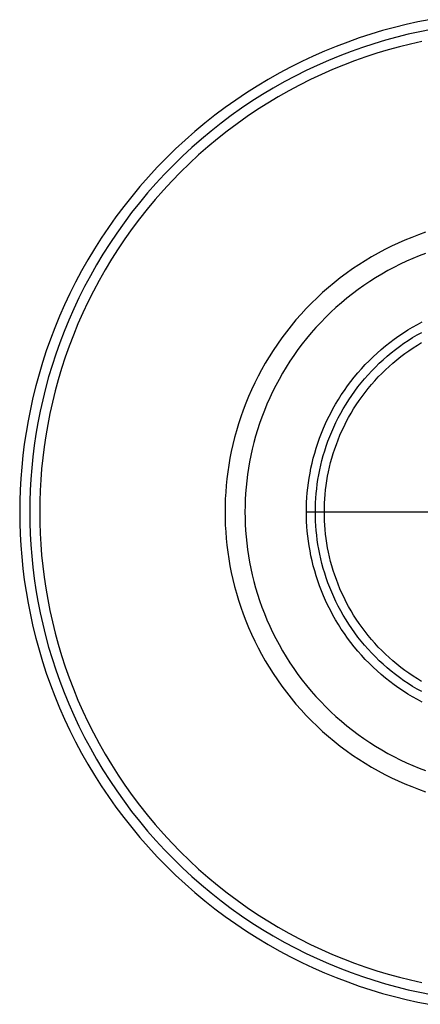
# Model space of a CAD drawing. Header units: millimetres. Extents: x -1787 to -1231, y 671 to 1227.
# Tile 1 of 8: x -1787 to -1565, y 676 to 1222. Entities that reach past the tile are written whole.
import ezdxf

# ---------------------------------------------------------------- set-up
doc = ezdxf.new("R2010")
doc.units = ezdxf.units.MM
doc.layers.add('EXTRUSIÓN', color=7, linetype='Continuous')

msp = doc.modelspace()

# ---------------------------------------------------------------- linework, layer by layer
at = {"layer": 'EXTRUSIÓN'}
for points in [[(-1559.56, 1222.01), (-1566.02, 1220.74), (-1572.49, 1219.3), (-1578.97, 1217.7), (-1585.45, 1215.93), (-1591.93, 1213.99), (-1598.4, 1211.88), (-1604.85, 1209.6), (-1611.27, 1207.15), (-1617.67, 1204.52), (-1624.03, 1201.73), (-1630.35, 1198.76), (-1636.61, 1195.62), (-1642.82, 1192.31), (-1648.96, 1188.83), (-1655.04, 1185.18), (-1661.04, 1181.37), (-1666.95, 1177.39), (-1672.77, 1173.26), (-1678.5, 1168.97), (-1684.12, 1164.52), (-1689.63, 1159.92), (-1695.03, 1155.18), (-1700.31, 1150.3), (-1705.46, 1145.28), (-1710.48, 1140.13), (-1715.36, 1134.85), (-1720.1, 1129.46), (-1724.7, 1123.94), (-1729.14, 1118.32), (-1733.43, 1112.6), (-1737.57, 1106.77), (-1741.54, 1100.86), (-1745.35, 1094.86), (-1749, 1088.79), (-1752.48, 1082.64), (-1755.79, 1076.44), (-1758.93, 1070.17), (-1761.9, 1063.85), (-1764.7, 1057.49), (-1767.32, 1051.1), (-1769.77, 1044.67), (-1772.06, 1038.22), (-1774.16, 1031.76), (-1776.1, 1025.28), (-1777.87, 1018.8), (-1779.48, 1012.32), (-1780.92, 1005.85), (-1782.19, 999.39), (-1783.3, 992.95), (-1784.26, 986.53), (-1785.06, 980.15), (-1785.7, 973.8), (-1786.2, 967.49), (-1786.55, 961.22), (-1786.76, 955), (-1786.83, 948.84), (-1786.76, 942.67), (-1786.55, 936.45), (-1786.2, 930.18), (-1785.7, 923.87), (-1785.06, 917.52), (-1784.26, 911.14), (-1783.3, 904.72), (-1782.19, 898.28), (-1780.92, 891.82), (-1779.48, 885.35), (-1777.87, 878.87), (-1776.1, 872.39), (-1774.16, 865.91), (-1772.06, 859.45), (-1769.77, 853), (-1767.32, 846.57), (-1764.7, 840.18), (-1761.9, 833.82), (-1758.93, 827.5), (-1755.79, 821.24), (-1752.48, 815.03), (-1749, 808.88), (-1745.35, 802.81), (-1741.54, 796.81), (-1737.57, 790.9), (-1733.43, 785.08), (-1729.14, 779.35), (-1724.7, 773.73), (-1720.1, 768.21), (-1715.36, 762.82), (-1710.48, 757.54), (-1705.46, 752.39), (-1700.31, 747.37), (-1695.03, 742.49), (-1689.63, 737.75), (-1684.12, 733.15), (-1678.5, 728.71), (-1672.77, 724.41), (-1666.95, 720.28), (-1661.04, 716.3), (-1655.04, 712.49), (-1648.96, 708.84), (-1642.82, 705.36), (-1636.61, 702.05), (-1630.35, 698.91), (-1624.03, 695.95), (-1617.67, 693.15), (-1611.27, 690.52), (-1604.85, 688.07), (-1598.4, 685.79), (-1591.93, 683.68), (-1585.45, 681.74), (-1578.97, 679.97), (-1572.49, 678.37), (-1566.02, 676.93), (-1559.56, 675.66)], [(-1558.55, 1216.56), (-1564.88, 1215.31), (-1571.23, 1213.91), (-1577.58, 1212.33), (-1583.93, 1210.6), (-1590.28, 1208.7), (-1596.61, 1206.63), (-1602.94, 1204.4), (-1609.23, 1201.99), (-1615.5, 1199.42), (-1621.73, 1196.68), (-1627.92, 1193.77), (-1634.06, 1190.69), (-1640.15, 1187.45), (-1646.17, 1184.04), (-1652.12, 1180.46), (-1658, 1176.73), (-1663.8, 1172.83), (-1669.5, 1168.78), (-1675.11, 1164.57), (-1680.62, 1160.22), (-1686.03, 1155.71), (-1691.32, 1151.07), (-1696.49, 1146.28), (-1701.54, 1141.36), (-1706.46, 1136.31), (-1711.24, 1131.14), (-1715.89, 1125.85), (-1720.39, 1120.45), (-1724.75, 1114.94), (-1728.95, 1109.33), (-1733.01, 1103.62), (-1736.9, 1097.83), (-1740.64, 1091.95), (-1744.21, 1086), (-1747.62, 1079.97), (-1750.87, 1073.89), (-1753.94, 1067.75), (-1756.85, 1061.56), (-1759.6, 1055.33), (-1762.17, 1049.06), (-1764.57, 1042.76), (-1766.81, 1036.44), (-1768.87, 1030.1), (-1770.77, 1023.75), (-1772.51, 1017.4), (-1774.08, 1011.05), (-1775.49, 1004.71), (-1776.74, 998.38), (-1777.83, 992.07), (-1778.77, 985.78), (-1779.55, 979.52), (-1780.18, 973.3), (-1780.67, 967.12), (-1781.01, 960.97), (-1781.22, 954.88), (-1781.28, 948.84), (-1781.22, 942.79), (-1781.01, 936.7), (-1780.67, 930.56), (-1780.18, 924.37), (-1779.55, 918.15), (-1778.77, 911.89), (-1777.83, 905.6), (-1776.74, 899.29), (-1775.49, 892.96), (-1774.08, 886.62), (-1772.51, 880.27), (-1770.77, 873.92), (-1768.87, 867.57), (-1766.81, 861.23), (-1764.57, 854.91), (-1762.17, 848.61), (-1759.6, 842.34), (-1756.85, 836.11), (-1753.94, 829.92), (-1750.87, 823.78), (-1747.62, 817.7), (-1744.21, 811.67), (-1740.64, 805.72), (-1736.9, 799.84), (-1733.01, 794.05), (-1728.95, 788.34), (-1724.75, 782.73), (-1720.39, 777.22), (-1715.89, 771.82), (-1711.24, 766.53), (-1706.46, 761.36), (-1701.54, 756.31), (-1696.49, 751.39), (-1691.32, 746.6), (-1686.03, 741.96), (-1680.62, 737.45), (-1675.11, 733.1), (-1669.5, 728.89), (-1663.8, 724.84), (-1658, 720.94), (-1652.12, 717.21), (-1646.17, 713.63), (-1640.15, 710.22), (-1634.06, 706.98), (-1627.92, 703.9), (-1621.73, 700.99), (-1615.5, 698.25), (-1609.23, 695.68), (-1602.94, 693.27), (-1596.61, 691.04), (-1590.28, 688.97), (-1583.93, 687.07), (-1577.58, 685.34), (-1571.23, 683.76), (-1564.88, 682.36), (-1558.55, 681.11)], [(-1563.75, 1209.89), (-1569.96, 1208.51), (-1576.18, 1206.97), (-1582.4, 1205.27), (-1588.62, 1203.41), (-1594.83, 1201.38), (-1601.02, 1199.19), (-1607.19, 1196.84), (-1613.33, 1194.32), (-1619.44, 1191.63), (-1625.5, 1188.78), (-1631.52, 1185.77), (-1637.48, 1182.59), (-1643.38, 1179.25), (-1649.21, 1175.75), (-1654.97, 1172.09), (-1660.65, 1168.27), (-1666.24, 1164.3), (-1671.73, 1160.18), (-1677.13, 1155.91), (-1682.42, 1151.5), (-1687.61, 1146.95), (-1692.67, 1142.26), (-1697.62, 1137.44), (-1702.44, 1132.5), (-1707.12, 1127.43), (-1711.68, 1122.25), (-1716.09, 1116.96), (-1720.36, 1111.56), (-1724.48, 1106.06), (-1728.45, 1100.47), (-1732.26, 1094.79), (-1735.92, 1089.04), (-1739.42, 1083.2), (-1742.77, 1077.3), (-1745.94, 1071.34), (-1748.96, 1065.33), (-1751.81, 1059.26), (-1754.49, 1053.16), (-1757.01, 1047.02), (-1759.37, 1040.85), (-1761.56, 1034.66), (-1763.58, 1028.45), (-1765.45, 1022.23), (-1767.15, 1016.01), (-1768.68, 1009.78), (-1770.06, 1003.57), (-1771.29, 997.37), (-1772.36, 991.19), (-1773.27, 985.03), (-1774.04, 978.9), (-1774.66, 972.8), (-1775.14, 966.74), (-1775.48, 960.73), (-1775.68, 954.76), (-1775.74, 948.84), (-1775.68, 942.91), (-1775.48, 936.94), (-1775.14, 930.93), (-1774.66, 924.87), (-1774.04, 918.77), (-1773.27, 912.64), (-1772.36, 906.48), (-1771.29, 900.3), (-1770.06, 894.1), (-1768.68, 887.89), (-1767.15, 881.66), (-1765.45, 875.44), (-1763.58, 869.22), (-1761.56, 863.01), (-1759.37, 856.82), (-1757.01, 850.65), (-1754.49, 844.51), (-1751.81, 838.41), (-1748.96, 832.34), (-1745.94, 826.33), (-1742.77, 820.37), (-1739.42, 814.47), (-1735.92, 808.64), (-1732.26, 802.88), (-1728.45, 797.2), (-1724.48, 791.61), (-1720.36, 786.11), (-1716.09, 780.72), (-1711.68, 775.42), (-1707.12, 770.24), (-1702.44, 765.17), (-1697.62, 760.23), (-1692.67, 755.41), (-1687.61, 750.72), (-1682.42, 746.17), (-1677.13, 741.76), (-1671.73, 737.49), (-1666.24, 733.37), (-1660.65, 729.4), (-1654.97, 725.58), (-1649.21, 721.92), (-1643.38, 718.42), (-1637.48, 715.08), (-1631.52, 711.9), (-1625.5, 708.89), (-1619.44, 706.04), (-1613.33, 703.35), (-1607.19, 700.83), (-1601.02, 698.48), (-1594.83, 696.29), (-1588.62, 694.26), (-1582.4, 692.4), (-1576.18, 690.7), (-1569.96, 689.16), (-1563.75, 687.78)], [(-1561.75, 1104.03), (-1565.55, 1102.68), (-1569.34, 1101.24), (-1573.12, 1099.69), (-1576.87, 1098.04), (-1580.6, 1096.29), (-1584.29, 1094.43), (-1587.96, 1092.48), (-1591.58, 1090.43), (-1595.16, 1088.28), (-1598.7, 1086.03), (-1602.19, 1083.68), (-1605.63, 1081.24), (-1609, 1078.71), (-1612.32, 1076.09), (-1615.57, 1073.38), (-1618.76, 1070.58), (-1621.87, 1067.7), (-1624.91, 1064.74), (-1627.87, 1061.7), (-1630.75, 1058.58), (-1633.55, 1055.4), (-1636.26, 1052.15), (-1638.88, 1048.83), (-1641.42, 1045.45), (-1643.86, 1042.02), (-1646.2, 1038.53), (-1648.45, 1034.99), (-1650.6, 1031.41), (-1652.65, 1027.78), (-1654.61, 1024.12), (-1656.46, 1020.42), (-1658.21, 1016.69), (-1659.86, 1012.94), (-1661.41, 1009.17), (-1662.86, 1005.38), (-1664.2, 1001.57), (-1665.45, 997.76), (-1666.59, 993.94), (-1667.64, 990.11), (-1668.58, 986.29), (-1669.43, 982.47), (-1670.18, 978.66), (-1670.84, 974.86), (-1671.4, 971.08), (-1671.87, 967.31), (-1672.26, 963.56), (-1672.55, 959.84), (-1672.76, 956.14), (-1672.88, 952.47), (-1672.92, 948.84), (-1672.88, 945.2), (-1672.76, 941.53), (-1672.55, 937.83), (-1672.26, 934.11), (-1671.87, 930.36), (-1671.4, 926.59), (-1670.84, 922.81), (-1670.18, 919.01), (-1669.43, 915.2), (-1668.58, 911.38), (-1667.64, 907.56), (-1666.59, 903.73), (-1665.45, 899.91), (-1664.2, 896.1), (-1662.86, 892.29), (-1661.41, 888.5), (-1659.86, 884.73), (-1658.21, 880.98), (-1656.46, 877.25), (-1654.61, 873.55), (-1652.65, 869.89), (-1650.6, 866.26), (-1648.45, 862.68), (-1646.2, 859.14), (-1643.86, 855.65), (-1641.42, 852.22), (-1638.88, 848.84), (-1636.26, 845.52), (-1633.55, 842.27), (-1630.75, 839.09), (-1627.87, 835.97), (-1624.91, 832.93), (-1621.87, 829.97), (-1618.76, 827.09), (-1615.57, 824.3), (-1612.32, 821.58), (-1609, 818.96), (-1605.63, 816.43), (-1602.19, 813.99), (-1598.7, 811.64), (-1595.16, 809.4), (-1591.58, 807.24), (-1587.96, 805.19), (-1584.29, 803.24), (-1580.6, 801.39), (-1576.87, 799.63), (-1573.12, 797.98), (-1569.34, 796.43), (-1565.55, 794.99), (-1561.75, 793.64)], [(-1561.73, 1092.28), (-1565.26, 1090.93), (-1568.78, 1089.48), (-1572.28, 1087.95), (-1575.75, 1086.31), (-1579.2, 1084.58), (-1582.62, 1082.76), (-1586, 1080.85), (-1589.34, 1078.84), (-1592.64, 1076.75), (-1595.89, 1074.56), (-1599.09, 1072.29), (-1602.24, 1069.92), (-1605.33, 1067.48), (-1608.37, 1064.95), (-1611.34, 1062.34), (-1614.24, 1059.66), (-1617.07, 1056.9), (-1619.83, 1054.06), (-1622.52, 1051.16), (-1625.13, 1048.19), (-1627.65, 1045.16), (-1630.1, 1042.07), (-1632.46, 1038.92), (-1634.74, 1035.71), (-1636.92, 1032.46), (-1639.02, 1029.16), (-1641.03, 1025.82), (-1642.94, 1022.44), (-1644.76, 1019.03), (-1646.49, 1015.58), (-1648.12, 1012.1), (-1649.66, 1008.61), (-1651.1, 1005.09), (-1652.45, 1001.55), (-1653.71, 998.01), (-1654.87, 994.45), (-1655.93, 990.89), (-1656.91, 987.32), (-1657.79, 983.76), (-1658.58, 980.2), (-1659.28, 976.64), (-1659.89, 973.1), (-1660.42, 969.57), (-1660.86, 966.06), (-1661.21, 962.57), (-1661.49, 959.1), (-1661.68, 955.65), (-1661.8, 952.23), (-1661.83, 948.84), (-1661.8, 945.44), (-1661.68, 942.02), (-1661.49, 938.58), (-1661.21, 935.1), (-1660.86, 931.61), (-1660.42, 928.1), (-1659.89, 924.57), (-1659.28, 921.03), (-1658.58, 917.47), (-1657.79, 913.91), (-1656.91, 910.35), (-1655.93, 906.78), (-1654.87, 903.22), (-1653.71, 899.66), (-1652.45, 896.12), (-1651.1, 892.58), (-1649.66, 889.06), (-1648.12, 885.57), (-1646.49, 882.09), (-1644.76, 878.64), (-1642.94, 875.23), (-1641.03, 871.85), (-1639.02, 868.51), (-1636.92, 865.21), (-1634.74, 861.96), (-1632.46, 858.75), (-1630.1, 855.6), (-1627.65, 852.51), (-1625.13, 849.48), (-1622.52, 846.51), (-1619.83, 843.61), (-1617.07, 840.77), (-1614.24, 838.01), (-1611.34, 835.33), (-1608.37, 832.72), (-1605.33, 830.19), (-1602.24, 827.75), (-1599.09, 825.38), (-1595.89, 823.11), (-1592.64, 820.92), (-1589.34, 818.83), (-1586, 816.82), (-1582.62, 814.91), (-1579.2, 813.09), (-1575.75, 811.36), (-1572.28, 809.73), (-1568.78, 808.19), (-1565.26, 806.74), (-1561.73, 805.39)], [(-1563.54, 843.37), (-1566.2, 844.78), (-1568.82, 846.27), (-1571.42, 847.83), (-1573.98, 849.46), (-1576.51, 851.15), (-1579, 852.92), (-1581.45, 854.76), (-1583.85, 856.66), (-1586.2, 858.62), (-1588.51, 860.65), (-1590.77, 862.73), (-1592.97, 864.88), (-1595.11, 867.08), (-1597.2, 869.33), (-1599.23, 871.64), (-1601.19, 874), (-1603.09, 876.4), (-1604.92, 878.85), (-1606.69, 881.34), (-1608.39, 883.86), (-1610.02, 886.43), (-1611.58, 889.02), (-1613.07, 891.65), (-1614.48, 894.3), (-1615.82, 896.98), (-1617.09, 899.68), (-1618.29, 902.4), (-1619.41, 905.13), (-1620.46, 907.88), (-1621.43, 910.63), (-1622.33, 913.4), (-1623.16, 916.16), (-1623.92, 918.93), (-1624.6, 921.7), (-1625.22, 924.47), (-1625.76, 927.23), (-1626.24, 929.98), (-1626.65, 932.72), (-1626.99, 935.45), (-1627.26, 938.17), (-1627.48, 940.86), (-1627.63, 943.54), (-1627.72, 946.2), (-1627.74, 948.84), (-1627.72, 951.47), (-1627.63, 954.13), (-1627.48, 956.81), (-1627.26, 959.5), (-1626.99, 962.22), (-1626.65, 964.95), (-1626.24, 967.69), (-1625.76, 970.44), (-1625.22, 973.2), (-1624.6, 975.97), (-1623.92, 978.74), (-1623.16, 981.51), (-1622.33, 984.27), (-1621.43, 987.04), (-1620.46, 989.79), (-1619.41, 992.54), (-1618.29, 995.27), (-1617.09, 997.99), (-1615.82, 1000.69), (-1614.48, 1003.37), (-1613.07, 1006.02), (-1611.58, 1008.65), (-1610.02, 1011.24), (-1608.39, 1013.81), (-1606.69, 1016.33), (-1604.92, 1018.82), (-1603.09, 1021.27), (-1601.19, 1023.67), (-1599.23, 1026.03), (-1597.2, 1028.34), (-1595.11, 1030.59), (-1592.97, 1032.79), (-1590.77, 1034.94), (-1588.51, 1037.02), (-1586.2, 1039.05), (-1583.85, 1041.01), (-1581.45, 1042.91), (-1579, 1044.75), (-1576.51, 1046.52), (-1573.98, 1048.22), (-1571.42, 1049.84), (-1568.82, 1051.4), (-1566.2, 1052.89), (-1563.54, 1054.3)], [(-1563.8, 849.14), (-1566.32, 850.56), (-1568.81, 852.05), (-1571.26, 853.62), (-1573.68, 855.24), (-1576.07, 856.94), (-1578.41, 858.69), (-1580.72, 860.51), (-1582.97, 862.4), (-1585.18, 864.34), (-1587.34, 866.34), (-1589.45, 868.39), (-1591.51, 870.5), (-1593.51, 872.66), (-1595.45, 874.87), (-1597.33, 877.13), (-1599.15, 879.43), (-1600.91, 881.78), (-1602.6, 884.16), (-1604.23, 886.58), (-1605.79, 889.04), (-1607.28, 891.53), (-1608.71, 894.04), (-1610.06, 896.58), (-1611.35, 899.15), (-1612.57, 901.74), (-1613.71, 904.34), (-1614.79, 906.96), (-1615.79, 909.59), (-1616.72, 912.23), (-1617.59, 914.88), (-1618.38, 917.53), (-1619.11, 920.19), (-1619.76, 922.84), (-1620.35, 925.49), (-1620.87, 928.13), (-1621.33, 930.77), (-1621.72, 933.4), (-1622.05, 936.01), (-1622.31, 938.61), (-1622.52, 941.2), (-1622.66, 943.76), (-1622.75, 946.31), (-1622.77, 948.84), (-1622.75, 951.36), (-1622.66, 953.91), (-1622.52, 956.47), (-1622.31, 959.06), (-1622.05, 961.66), (-1621.72, 964.27), (-1621.33, 966.9), (-1620.87, 969.54), (-1620.35, 972.18), (-1619.76, 974.83), (-1619.11, 977.48), (-1618.38, 980.14), (-1617.59, 982.79), (-1616.72, 985.44), (-1615.79, 988.08), (-1614.79, 990.71), (-1613.71, 993.33), (-1612.57, 995.93), (-1611.35, 998.52), (-1610.06, 1001.09), (-1608.71, 1003.63), (-1607.28, 1006.14), (-1605.79, 1008.63), (-1604.23, 1011.09), (-1602.6, 1013.51), (-1600.91, 1015.89), (-1599.15, 1018.24), (-1597.33, 1020.54), (-1595.45, 1022.8), (-1593.51, 1025.01), (-1591.51, 1027.17), (-1589.45, 1029.28), (-1587.34, 1031.33), (-1585.18, 1033.33), (-1582.97, 1035.27), (-1580.72, 1037.16), (-1578.41, 1038.98), (-1576.07, 1040.73), (-1573.68, 1042.43), (-1571.26, 1044.05), (-1568.81, 1045.62), (-1566.32, 1047.11), (-1563.8, 1048.53)], [(-1563.82, 854.86), (-1566.19, 856.28), (-1568.54, 857.78), (-1570.86, 859.33), (-1573.14, 860.95), (-1575.38, 862.63), (-1577.58, 864.37), (-1579.74, 866.17), (-1581.86, 868.03), (-1583.92, 869.94), (-1585.94, 871.91), (-1587.9, 873.92), (-1589.82, 875.99), (-1591.67, 878.1), (-1593.47, 880.26), (-1595.21, 882.47), (-1596.89, 884.71), (-1598.51, 886.99), (-1600.07, 889.3), (-1601.56, 891.65), (-1602.99, 894.03), (-1604.35, 896.44), (-1605.65, 898.87), (-1606.88, 901.32), (-1608.04, 903.79), (-1609.14, 906.28), (-1610.16, 908.79), (-1611.13, 911.31), (-1612.02, 913.83), (-1612.84, 916.36), (-1613.6, 918.9), (-1614.3, 921.44), (-1614.93, 923.98), (-1615.49, 926.51), (-1615.99, 929.04), (-1616.42, 931.56), (-1616.8, 934.07), (-1617.11, 936.57), (-1617.36, 939.06), (-1617.56, 941.53), (-1617.7, 943.99), (-1617.78, 946.42), (-1617.8, 948.84), (-1617.78, 951.25), (-1617.7, 953.69), (-1617.56, 956.14), (-1617.36, 958.61), (-1617.11, 961.1), (-1616.8, 963.6), (-1616.42, 966.11), (-1615.99, 968.63), (-1615.49, 971.16), (-1614.93, 973.69), (-1614.3, 976.23), (-1613.6, 978.77), (-1612.84, 981.31), (-1612.02, 983.84), (-1611.13, 986.36), (-1610.16, 988.88), (-1609.14, 991.39), (-1608.04, 993.88), (-1606.88, 996.35), (-1605.65, 998.8), (-1604.35, 1001.23), (-1602.99, 1003.64), (-1601.56, 1006.02), (-1600.07, 1008.37), (-1598.51, 1010.68), (-1596.89, 1012.96), (-1595.21, 1015.21), (-1593.47, 1017.41), (-1591.67, 1019.57), (-1589.82, 1021.68), (-1587.9, 1023.75), (-1585.94, 1025.76), (-1583.92, 1027.73), (-1581.86, 1029.64), (-1579.74, 1031.5), (-1577.58, 1033.3), (-1575.38, 1035.04), (-1573.14, 1036.72), (-1570.86, 1038.34), (-1568.54, 1039.89), (-1566.19, 1041.39), (-1563.82, 1042.82)], [(-1627.74, 948.84), (-1390.28, 948.84)], [(-1622.77, 948.84), (-1395.25, 948.84)], [(-1622.77, 948.84), (-1395.25, 948.84)], [(-1617.8, 948.84), (-1400.22, 948.84)]]:
    msp.add_lwpolyline(points, dxfattribs=at)
at = {"layer": 'EXTRUSIÓN', "extrusion": (0, 1, 0)}
for points in [[(1786.83, -1245.53), (1559.01, -695.53)], [(1786.83, -1245.53), (1775.74, -1250.12)], [(1775.74, -1250.12), (1547.92, -700.12)]]:
    msp.add_lwpolyline(points, dxfattribs=at)

doc.saveas('drawing.dxf')
